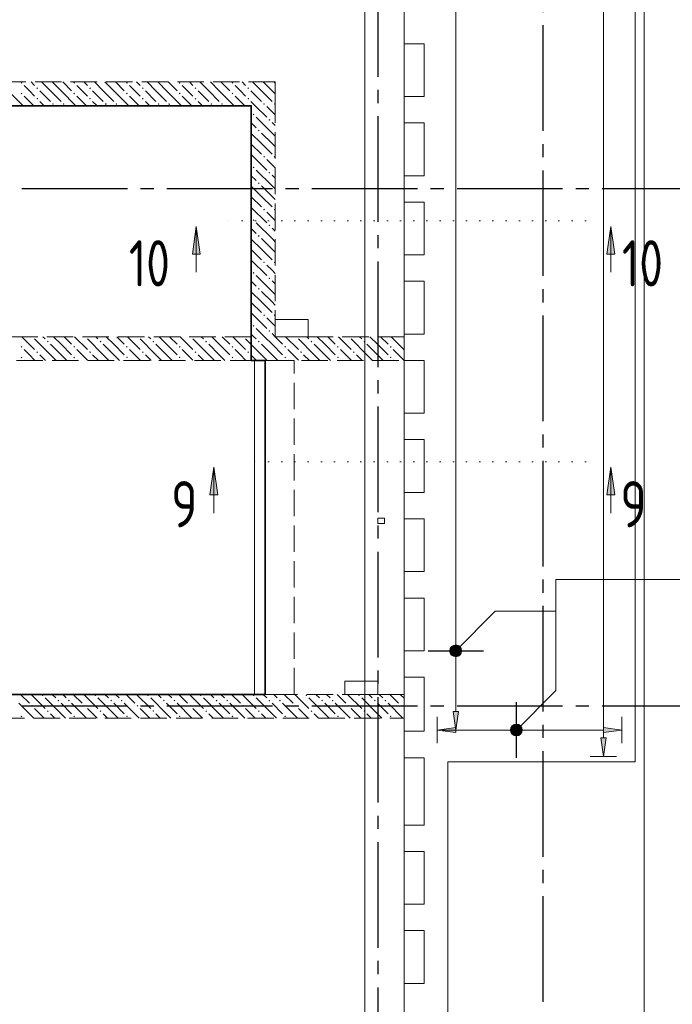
# Model space of a CAD drawing. Header units: millimetres. Extents: x 0 to 32559, y 0 to 42000.
# Tile 10 of 14: x 19108 to 24057, y 22372 to 29832. Entities that reach past the tile are written whole.
import ezdxf

# ---------------------------------------------------------------- set-up
doc = ezdxf.new("R2010")
doc.units = ezdxf.units.MM
for name, pattern in [('______2', [270, 200, -70]), ('______5', [1100, 800, -100, 100, -100]), ('______9', [100, 0, -100])]:
    doc.linetypes.add(name, pattern=pattern)
for name, color, linetype, lineweight in [('Standard', 7, 'Continuous', 25), ('ЖБ Балка Вышележаща', 7, 'Continuous', 25), ('Обрамление П-обр. равн.', 7, 'Continuous', 25), ('Оси', 40, '______5', 18), ('Позиционная метка линия выноска', 7, 'Continuous', 13), ('Позиционная метка номер позиции', 7, 'Continuous', 13), ('Размерная выноска', 7, 'Continuous', 13), ('Сечения символ', 7, 'Continuous', 25)]:
    doc.layers.add(name, color=color, linetype=linetype, lineweight=lineweight)
for name, color, linetype, lineweight, true_color in [('ЖБ Балка Нижележащая', 7, '______2', 25, 0x8c8cff), ('ЖБ Перекрытие верхний уровень', 7, 'Continuous', 25, 0xe0e0ff), ('ЖБ Стена верхний уровень', 7, 'Continuous', 25, 0x006e00)]:
    doc.layers.add(name, color=color, linetype=linetype, lineweight=lineweight, true_color=true_color)
doc.styles.add('ISOCPEUR', font='txt')

msp = doc.modelspace()

# ---------------------------------------------------------------- hatches: boundary and pattern name
at = {"layer": 'ЖБ Стена верхний уровень', "linetype": 'Continuous', "lineweight": 18, "transparency": 33554687}
for points in [[(19114.5, 29353.1), (19121, 29359.6), (19127.4, 29353.1), (19121, 29346.6)], [(19234.5, 29313.1), (19240.9, 29319.6), (19247.4, 29313.1), (19240.9, 29306.6)], [(19514.5, 29353.1), (19521, 29359.6), (19527.4, 29353.1), (19521, 29346.6)], [(19634.5, 29313.1), (19640.9, 29319.6), (19647.4, 29313.1), (19640.9, 29306.6)], [(19914.5, 29353.1), (19921, 29359.6), (19927.4, 29353.1), (19921, 29346.6)], [(20034.5, 29313.1), (20040.9, 29319.6), (20047.4, 29313.1), (20040.9, 29306.6)], [(20314.5, 29353.1), (20321, 29359.6), (20327.4, 29353.1), (20321, 29346.6)], [(20434.5, 29313.1), (20440.9, 29319.6), (20447.4, 29313.1), (20440.9, 29306.6)], [(20714.5, 29353.1), (20721, 29359.6), (20727.4, 29353.1), (20721, 29346.6)], [(20834.5, 29313.1), (20840.9, 29319.6), (20847.4, 29313.1), (20840.9, 29306.6)], [(19114.5, 29273.1), (19121, 29279.6), (19127.4, 29273.1), (19121, 29266.6)], [(19514.5, 29273.1), (19521, 29279.6), (19527.4, 29273.1), (19521, 29266.6)], [(19914.5, 29273.1), (19921, 29279.6), (19927.4, 29273.1), (19921, 29266.6)], [(20314.5, 29273.1), (20321, 29279.6), (20327.4, 29273.1), (20321, 29266.6)], [(20714.5, 29273.1), (20721, 29279.6), (20727.4, 29273.1), (20721, 29266.6)], [(19234.5, 29233.1), (19240.9, 29239.6), (19247.4, 29233.1), (19240.9, 29226.6)], [(19354.4, 29193.1), (19360.9, 29199.6), (19367.4, 29193.1), (19360.9, 29186.6)], [(19434.5, 29193.1), (19440.9, 29199.6), (19447.4, 29193.1), (19440.9, 29186.6)], [(19634.5, 29233.1), (19640.9, 29239.6), (19647.4, 29233.1), (19640.9, 29226.6)], [(19754.4, 29193.1), (19760.9, 29199.6), (19767.4, 29193.1), (19760.9, 29186.6)], [(19834.5, 29193.1), (19840.9, 29199.6), (19847.4, 29193.1), (19840.9, 29186.6)], [(20034.5, 29233.1), (20040.9, 29239.6), (20047.4, 29233.1), (20040.9, 29226.6)], [(20154.4, 29193.1), (20160.9, 29199.6), (20167.4, 29193.1), (20160.9, 29186.6)], [(20234.5, 29193.1), (20240.9, 29199.6), (20247.4, 29193.1), (20240.9, 29186.6)], [(20434.5, 29233.1), (20440.9, 29239.6), (20447.4, 29233.1), (20440.9, 29226.6)], [(20554.4, 29193.1), (20560.9, 29199.6), (20567.4, 29193.1), (20560.9, 29186.6)], [(20634.5, 29193.1), (20640.9, 29199.6), (20647.4, 29193.1), (20640.9, 29186.6)], [(20834.5, 29233.1), (20840.9, 29239.6), (20847.4, 29233.1), (20840.9, 29226.6)], [(20954.4, 29193.1), (20960.9, 29199.6), (20967.4, 29193.1), (20960.9, 29186.6)], [(21034.5, 29193.1), (21040.9, 29199.6), (21044, 29196.6), (21044, 29189.7), (21040.9, 29186.6)], [(20874.5, 29113.1), (20881, 29119.6), (20887.5, 29113.1), (20881, 29106.6)], [(20994.5, 29073.1), (21001, 29079.6), (21007.5, 29073.1), (21001, 29066.6)], [(20914.5, 28993.1), (20921, 28999.6), (20927.4, 28993.1), (20921, 28986.6)], [(20954.4, 28793.1), (20960.9, 28799.6), (20967.4, 28793.1), (20960.9, 28786.6)], [(21034.5, 28793.1), (21040.9, 28799.6), (21044, 28796.6), (21044, 28789.7), (21040.9, 28786.6)], [(20874.5, 28713.1), (20881, 28719.6), (20887.5, 28713.1), (20881, 28706.6)], [(20994.5, 28673.1), (21001, 28679.6), (21007.5, 28673.1), (21001, 28666.6)], [(20914.5, 28593.1), (20921, 28599.6), (20927.4, 28593.1), (20921, 28586.6)], [(20954.4, 28393.1), (20960.9, 28399.6), (20967.4, 28393.1), (20960.9, 28386.6)], [(21034.5, 28393.1), (21040.9, 28399.6), (21044, 28396.6), (21044, 28389.7), (21040.9, 28386.6)], [(20874.5, 28313.1), (20881, 28319.6), (20887.5, 28313.1), (20881, 28306.6)], [(20994.5, 28273.1), (21001, 28279.6), (21007.5, 28273.1), (21001, 28266.6)], [(20914.5, 28193.1), (20921, 28199.6), (20927.4, 28193.1), (20921, 28186.6)], [(20954.4, 27993.1), (20960.9, 27999.6), (20967.4, 27993.1), (20960.9, 27986.6)], [(21034.5, 27993.1), (21040.9, 27999.6), (21044, 27996.6), (21044, 27989.7), (21040.9, 27986.6)], [(20874.5, 27913.1), (20881, 27919.6), (20887.5, 27913.1), (20881, 27906.6)], [(20994.5, 27873.1), (21001, 27879.6), (21007.5, 27873.1), (21001, 27866.6)], [(20914.5, 27793.1), (20921, 27799.6), (20927.4, 27793.1), (20921, 27786.6)], [(20954.4, 27593.1), (20960.9, 27599.6), (20967.4, 27593.1), (20960.9, 27586.6)], [(21034.5, 27593.1), (21040.9, 27599.6), (21044, 27596.6), (21044, 27589.7), (21040.9, 27586.6)], [(20874.5, 27513.1), (20881, 27519.6), (20887.5, 27513.1), (20881, 27506.6)], [(20994.5, 27473.1), (21001, 27479.6), (21007.5, 27473.1), (21001, 27466.6)], [(19204.3, 27430), (19201, 27426.6), (19197.6, 27430)], [(19314.5, 27393.1), (19321, 27399.6), (19327.4, 27393.1), (19321, 27386.6)], [(19604.3, 27430), (19601, 27426.6), (19597.6, 27430)], [(19714.5, 27393.1), (19721, 27399.6), (19727.4, 27393.1), (19721, 27386.6)], [(20004.3, 27430), (20001, 27426.6), (19997.6, 27430)], [(20114.5, 27393.1), (20121, 27399.6), (20127.4, 27393.1), (20121, 27386.6)], [(20404.3, 27430), (20401, 27426.6), (20397.6, 27430)], [(20514.5, 27393.1), (20521, 27399.6), (20527.4, 27393.1), (20521, 27386.6)], [(20804.3, 27430), (20801, 27426.6), (20797.6, 27430)], [(20914.5, 27393.1), (20921, 27399.6), (20927.4, 27393.1), (20921, 27386.6)], [(21204.3, 27430), (21201, 27426.6), (21197.6, 27430)], [(21314.5, 27393.1), (21321, 27399.6), (21327.4, 27393.1), (21321, 27386.6)], [(21604.3, 27430), (21601, 27426.6), (21597.6, 27430)], [(21714.5, 27393.1), (21721, 27399.6), (21727.4, 27393.1), (21721, 27386.6)], [(22004.3, 27430), (22001, 27426.6), (21997.6, 27430)], [(19114.5, 27353.1), (19121, 27359.6), (19127.4, 27353.1), (19121, 27346.6)], [(19234.5, 27313.1), (19240.9, 27319.6), (19247.4, 27313.1), (19240.9, 27306.6)], [(19514.5, 27353.1), (19521, 27359.6), (19527.4, 27353.1), (19521, 27346.6)], [(19634.5, 27313.1), (19640.9, 27319.6), (19647.4, 27313.1), (19640.9, 27306.6)], [(19914.5, 27353.1), (19921, 27359.6), (19927.4, 27353.1), (19921, 27346.6)], [(20034.5, 27313.1), (20040.9, 27319.6), (20047.4, 27313.1), (20040.9, 27306.6)], [(20314.5, 27353.1), (20321, 27359.6), (20327.4, 27353.1), (20321, 27346.6)], [(20434.5, 27313.1), (20440.9, 27319.6), (20447.4, 27313.1), (20440.9, 27306.6)], [(20714.5, 27353.1), (20721, 27359.6), (20727.4, 27353.1), (20721, 27346.6)], [(20834.5, 27313.1), (20840.9, 27319.6), (20847.4, 27313.1), (20840.9, 27306.6)], [(21114.5, 27353.1), (21121, 27359.6), (21127.4, 27353.1), (21121, 27346.6)], [(21234.5, 27313.1), (21240.9, 27319.6), (21247.4, 27313.1), (21240.9, 27306.6)], [(21514.5, 27353.1), (21521, 27359.6), (21527.4, 27353.1), (21521, 27346.6)], [(21634.5, 27313.1), (21640.9, 27319.6), (21647.4, 27313.1), (21640.9, 27306.6)], [(21914.5, 27353.1), (21921, 27359.6), (21927.4, 27353.1), (21921, 27346.6)], [(19114.5, 27273.1), (19121, 27279.6), (19127.4, 27273.1), (19121, 27266.6)], [(19514.5, 27273.1), (19521, 27279.6), (19527.4, 27273.1), (19521, 27266.6)], [(19914.5, 27273.1), (19921, 27279.6), (19927.4, 27273.1), (19921, 27266.6)], [(20314.5, 27273.1), (20321, 27279.6), (20327.4, 27273.1), (20321, 27266.6)], [(20714.5, 27273.1), (20721, 27279.6), (20727.4, 27273.1), (20721, 27266.6)], [(21114.5, 27273.1), (21121, 27279.6), (21127.4, 27273.1), (21121, 27266.6)], [(21514.5, 27273.1), (21521, 27279.6), (21527.4, 27273.1), (21521, 27266.6)], [(21914.5, 27273.1), (21921, 27279.6), (21927.4, 27273.1), (21921, 27266.6)], [(19274.5, 24713.1), (19281, 24719.6), (19287.5, 24713.1), (19281, 24706.6)], [(19674.5, 24713.1), (19681, 24719.6), (19687.5, 24713.1), (19681, 24706.6)], [(20074.5, 24713.1), (20081, 24719.6), (20087.5, 24713.1), (20081, 24706.6)], [(20474.5, 24713.1), (20481, 24719.6), (20487.5, 24713.1), (20481, 24706.6)], [(20874.5, 24713.1), (20881, 24719.6), (20887.5, 24713.1), (20881, 24706.6)], [(21274.5, 24713.1), (21281, 24719.6), (21287.5, 24713.1), (21281, 24706.6)], [(21674.5, 24713.1), (21681, 24719.6), (21687.5, 24713.1), (21681, 24706.6)], [(19194.5, 24633.1), (19201, 24639.6), (19207.5, 24633.1), (19201, 24626.6)], [(19394.5, 24673.1), (19401, 24679.6), (19407.5, 24673.1), (19401, 24666.6)], [(19474.5, 24673.1), (19481, 24679.6), (19487.5, 24673.1), (19481, 24666.6)], [(19594.5, 24633.1), (19601, 24639.6), (19607.5, 24633.1), (19601, 24626.6)], [(19794.5, 24673.1), (19801, 24679.6), (19807.5, 24673.1), (19801, 24666.6)], [(19874.5, 24673.1), (19881, 24679.6), (19887.5, 24673.1), (19881, 24666.6)], [(19994.5, 24633.1), (20001, 24639.6), (20007.5, 24633.1), (20001, 24626.6)], [(20194.5, 24673.1), (20201, 24679.6), (20207.5, 24673.1), (20201, 24666.6)], [(20274.5, 24673.1), (20281, 24679.6), (20287.5, 24673.1), (20281, 24666.6)], [(20394.5, 24633.1), (20401, 24639.6), (20407.5, 24633.1), (20401, 24626.6)], [(20594.5, 24673.1), (20601, 24679.6), (20607.5, 24673.1), (20601, 24666.6)], [(20674.5, 24673.1), (20681, 24679.6), (20687.5, 24673.1), (20681, 24666.6)], [(20794.5, 24633.1), (20801, 24639.6), (20807.5, 24633.1), (20801, 24626.6)], [(20994.5, 24673.1), (21001, 24679.6), (21007.5, 24673.1), (21001, 24666.6)], [(21074.5, 24673.1), (21081, 24679.6), (21087.5, 24673.1), (21081, 24666.6)], [(21194.5, 24633.1), (21201, 24639.6), (21207.5, 24633.1), (21201, 24626.6)], [(21394.5, 24673.1), (21401, 24679.6), (21407.5, 24673.1), (21401, 24666.6)], [(21474.5, 24673.1), (21481, 24679.6), (21487.5, 24673.1), (21481, 24666.6)], [(21594.5, 24633.1), (21601, 24639.6), (21607.5, 24633.1), (21601, 24626.6)], [(21794.5, 24673.1), (21801, 24679.6), (21807.5, 24673.1), (21801, 24666.6)], [(21874.5, 24673.1), (21881, 24679.6), (21887.5, 24673.1), (21881, 24666.6)], [(21994.5, 24633.1), (22001, 24639.6), (22007.5, 24633.1), (22001, 24626.6)], [(19114.5, 24553.1), (19121, 24559.6), (19127.4, 24553.1), (19121, 24546.6)], [(19314.5, 24593.1), (19321, 24599.6), (19327.4, 24593.1), (19321, 24586.6)], [(19514.5, 24553.1), (19521, 24559.6), (19527.4, 24553.1), (19521, 24546.6)], [(19714.5, 24593.1), (19721, 24599.6), (19727.4, 24593.1), (19721, 24586.6)], [(19914.5, 24553.1), (19921, 24559.6), (19927.4, 24553.1), (19921, 24546.6)], [(20114.5, 24593.1), (20121, 24599.6), (20127.4, 24593.1), (20121, 24586.6)], [(20314.5, 24553.1), (20321, 24559.6), (20327.4, 24553.1), (20321, 24546.6)], [(20514.5, 24593.1), (20521, 24599.6), (20527.4, 24593.1), (20521, 24586.6)], [(20714.5, 24553.1), (20721, 24559.6), (20727.4, 24553.1), (20721, 24546.6)], [(20914.5, 24593.1), (20921, 24599.6), (20927.4, 24593.1), (20921, 24586.6)], [(21114.5, 24553.1), (21121, 24559.6), (21127.4, 24553.1), (21121, 24546.6)], [(21314.5, 24593.1), (21321, 24599.6), (21327.4, 24593.1), (21321, 24586.6)], [(21514.5, 24553.1), (21521, 24559.6), (21527.4, 24553.1), (21521, 24546.6)], [(21714.5, 24593.1), (21721, 24599.6), (21727.4, 24593.1), (21721, 24586.6)], [(21914.5, 24553.1), (21921, 24559.6), (21927.4, 24553.1), (21921, 24546.6)]]:
    msp.add_hatch(color=7, dxfattribs=at).paths.add_polyline_path(points, flags=16)
at = {"layer": 'Обрамление П-обр. равн.', "linetype": 'Continuous', "lineweight": 13, "transparency": 33554687}
for points in [[(22376.5, 25050), (22451.5, 25050), (22446.2, 25068.8)], [(22376.5, 25050), (22446.2, 25068.8), (22381.8, 25068.8)], [(22381.8, 25068.8), (22446.2, 25068.8), (22432.8, 25082.2)], [(22381.8, 25068.8), (22432.8, 25082.2), (22395.3, 25082.2)], [(22395.3, 25082.2), (22432.8, 25082.2), (22414, 25087.5)], [(22381.8, 25031.2), (22451.5, 25050), (22376.5, 25050)], [(22381.8, 25031.2), (22446.2, 25031.2), (22451.5, 25050)], [(22395.3, 25017.7), (22446.2, 25031.2), (22381.8, 25031.2)], [(22395.3, 25017.7), (22432.8, 25017.7), (22446.2, 25031.2)], [(22432.8, 25017.7), (22395.3, 25017.7), (22414, 25012.5)], [(22841.7, 24468.8), (22855.2, 24417.7), (22855.2, 24482.2)], [(22855.2, 24482.2), (22874, 24412.5), (22874, 24487.5)], [(22855.2, 24482.2), (22855.2, 24417.7), (22874, 24412.5)], [(22874, 24487.5), (22874, 24412.5), (22892.7, 24417.7)], [(22874, 24487.5), (22892.7, 24417.7), (22892.7, 24482.2)], [(22892.7, 24482.2), (22892.7, 24417.7), (22906.2, 24431.2)], [(22892.7, 24482.2), (22906.2, 24431.2), (22906.2, 24468.8)], [(22841.7, 24431.2), (22841.7, 24468.8), (22836.5, 24450)], [(22841.7, 24468.8), (22841.7, 24431.2), (22855.2, 24417.7)], [(22906.2, 24468.8), (22906.2, 24431.2), (22911.5, 24450)], [(23534, 24430), (23674, 24450), (23534, 24470)]]:
    msp.add_hatch(color=7, dxfattribs=at).paths.add_polyline_path(points)
for points in [[(22434, 24590), (22414, 24450), (22394, 24590)], [(22414, 24430), (22274, 24450), (22414, 24470)], [(23554, 24390), (23534, 24250), (23514, 24390)]]:
    msp.add_hatch(color=7, dxfattribs=at).paths.add_polyline_path(points, flags=16)
at = {"layer": 'Позиционная метка номер позиции', "linetype": 'Continuous', "lineweight": 13, "transparency": 33554687}
for points in [[(22370.7, 25061.5), (22445.8, 25018.2), (22382.2, 25081.8)], [(22382.2, 25081.8), (22457.3, 25038.5), (22402.5, 25093.3)], [(22382.2, 25081.8), (22445.8, 25018.2), (22457.3, 25038.5)], [(22402.5, 25093.3), (22457.3, 25038.5), (22457.3, 25061.5)], [(22402.5, 25093.3), (22457.3, 25061.5), (22425.5, 25093.3)], [(22425.5, 25093.3), (22457.3, 25061.5), (22445.8, 25081.8)], [(22370.7, 25038.5), (22425.5, 25006.7), (22370.7, 25061.5)], [(22370.7, 25061.5), (22425.5, 25006.7), (22445.8, 25018.2)], [(22402.5, 25006.7), (22370.7, 25038.5), (22382.2, 25018.2)], [(22370.7, 25038.5), (22402.5, 25006.7), (22425.5, 25006.7)], [(22830.7, 24461.5), (22905.8, 24418.2), (22842.2, 24481.8)], [(22842.2, 24481.8), (22917.3, 24438.5), (22862.5, 24493.3)], [(22842.2, 24481.8), (22905.8, 24418.2), (22917.3, 24438.5)], [(22862.5, 24493.3), (22917.3, 24438.5), (22917.3, 24461.5)], [(22862.5, 24493.3), (22917.3, 24461.5), (22885.5, 24493.3)], [(22885.5, 24493.3), (22917.3, 24461.5), (22905.8, 24481.8)], [(22830.7, 24438.5), (22885.5, 24406.7), (22830.7, 24461.5)], [(22830.7, 24461.5), (22885.5, 24406.7), (22905.8, 24418.2)], [(22862.5, 24406.7), (22830.7, 24438.5), (22842.2, 24418.2)], [(22830.7, 24438.5), (22862.5, 24406.7), (22885.5, 24406.7)]]:
    msp.add_hatch(color=7, dxfattribs=at).paths.add_polyline_path(points)
at = {"layer": 'Сечения символ', "linetype": 'Continuous', "lineweight": 13, "transparency": 33554687}
for points in [[(20416.9, 28056.3), (20446.9, 28266.3), (20476.9, 28056.3)], [(23560.8, 28056.3), (23590.8, 28266.3), (23620.8, 28056.3)], [(20549.3, 26231), (20579.3, 26441), (20609.3, 26231)], [(23560.8, 26231), (23590.8, 26441), (23620.8, 26231)]]:
    msp.add_hatch(color=7, dxfattribs=at).paths.add_polyline_path(points, flags=16)

# ---------------------------------------------------------------- linework, layer by layer
at = {"layer": 'Standard', "color": 254, "linetype": 'Continuous', "lineweight": 13, "true_color": 0xc4c4ff, "transparency": 33554687}
msp.add_lwpolyline([(7319, 17859), (23844, 17859), (23844, 39571), (7319, 39571), (7319, 17859)], dxfattribs=at)
at = {"layer": 'Standard', "color": 7, "linetype": 'Continuous', "lineweight": 13, "transparency": 33554687}
msp.add_lwpolyline([(7674, 17930), (22024, 17930), (22024, 39170), (7674, 39170), (7674, 17930)], dxfattribs=at)
at = {"layer": 'ЖБ Балка Вышележаща', "color": 7, "linetype": 'Continuous', "lineweight": 18, "transparency": 33554687}
for p, q in [((20969, 27250), (20889, 27250)), ((20889, 27250), (20889, 24720)), ((20969, 24720), (20969, 27250)), ((20889, 24720), (20969, 24720))]:
    msp.add_line(p, q, dxfattribs=at)
at = {"layer": 'ЖБ Балка Нижележащая', "color": 251, "linetype": '______2', "lineweight": 18, "true_color": 0x656565, "transparency": 33554687}
for p, q in [((21189, 27250), (20969, 27250)), ((21189, 24720), (21189, 27250)), ((20969, 24720), (21189, 24720))]:
    msp.add_line(p, q, dxfattribs=at)
at = {"layer": 'ЖБ Перекрытие верхний уровень', "color": 7, "linetype": 'Continuous', "lineweight": 18, "transparency": 33554687}
for p, q in [((23774, 24210), (23774, 32890)), ((22024, 29250), (22024, 29650)), ((22024, 29650), (22174, 29650)), ((22174, 29650), (22174, 29250)), ((22174, 29250), (22024, 29250)), ((20864, 29180), (16424, 29180)), ((20864, 27250), (20864, 29180)), ((22024, 28650), (22024, 29050)), ((22024, 29050), (22174, 29050)), ((22174, 29050), (22174, 28650)), ((22174, 28650), (22024, 28650)), ((22024, 28050), (22024, 28450)), ((22024, 28450), (22174, 28450)), ((22174, 28450), (22174, 28050)), ((22174, 28050), (22024, 28050)), ((22024, 27850), (22174, 27850)), ((22024, 27450), (22024, 27850)), ((22174, 27850), (22174, 27450)), ((21294, 27560), (21044, 27560)), ((21044, 27560), (21044, 27430)), ((21294, 27430), (21294, 27560)), ((21044, 27430), (21294, 27430)), ((22174, 27450), (22024, 27450)), ((20969, 27250), (20864, 27250)), ((20969, 24720), (20969, 27250)), ((22024, 26850), (22024, 27250)), ((22024, 27250), (22174, 27250)), ((22174, 27250), (22174, 26850)), ((22174, 26850), (22024, 26850)), ((22024, 26250), (22024, 26650)), ((22024, 26650), (22174, 26650)), ((22174, 26650), (22174, 26250)), ((22174, 26250), (22024, 26250)), ((21874, 26055), (21824, 26055)), ((21824, 26055), (21824, 26015)), ((21874, 26015), (21874, 26055)), ((22024, 25650), (22024, 26050)), ((22024, 26050), (22174, 26050)), ((22174, 26050), (22174, 25650)), ((21824, 26015), (21874, 26015)), ((22174, 25650), (22024, 25650)), ((22024, 25050), (22024, 25450)), ((22024, 25450), (22174, 25450)), ((22174, 25450), (22174, 25050)), ((22174, 25050), (22024, 25050)), ((22024, 24540), (22024, 24850)), ((22024, 24850), (22174, 24850)), ((22174, 24850), (22174, 24440)), ((21824, 24820), (21574, 24820)), ((21574, 24820), (21574, 24720)), ((21824, 24720), (21824, 24820)), ((16924, 24720), (20969, 24720)), ((21574, 24720), (21824, 24720)), ((22024, 24440), (22024, 24540)), ((22174, 24440), (22024, 24440)), ((22024, 23730), (22024, 24240)), ((22024, 24240), (22174, 24240)), ((22174, 24240), (22174, 23730)), ((22354, 17930), (22354, 24210)), ((22354, 24210), (23774, 24210)), ((22174, 23730), (22024, 23730)), ((22024, 23130), (22024, 23530)), ((22024, 23530), (22174, 23530)), ((22174, 23530), (22174, 23130)), ((22174, 23130), (22024, 23130)), ((22024, 22530), (22024, 22930)), ((22024, 22930), (22174, 22930)), ((22174, 22930), (22174, 22530)), ((22174, 22530), (22024, 22530))]:
    msp.add_line(p, q, dxfattribs=at)
at = {"layer": 'ЖБ Стена верхний уровень', "color": 251, "linetype": '______2', "lineweight": 13, "true_color": 0x656565, "transparency": 33554687}
for p, q in [((21044, 29360), (16424, 29360)), ((21044, 29180), (21044, 29360)), ((18204, 29180), (20864, 29180)), ((20864, 29180), (20864, 27430)), ((21044, 27430), (21044, 29180)), ((20864, 27430), (18204, 27430)), ((22024, 27430), (21044, 27430)), ((22024, 27250), (22024, 27430)), ((16924, 27250), (22024, 27250)), ((22024, 24720), (16924, 24720)), ((22024, 24540), (22024, 24720)), ((16244, 24540), (22024, 24540))]:
    msp.add_line(p, q, dxfattribs=at)
at = {"layer": 'ЖБ Стена верхний уровень', "color": 9, "linetype": 'Continuous', "lineweight": 18, "true_color": 0xc7c7c7, "transparency": 33554687}
for p, q in [((19181, 29293.1), (19140.9, 29333.1)), ((19194.1, 29360), (19221, 29333.1)), ((19340.9, 29293.1), (19274.1, 29360)), ((19354.1, 29360), (19421, 29293.1)), ((19434.1, 29360), (19501, 29293.1)), ((19581, 29293.1), (19540.9, 29333.1)), ((19594.1, 29360), (19621, 29333.1)), ((19740.9, 29293.1), (19674.1, 29360)), ((19754.1, 29360), (19821, 29293.1)), ((19834.1, 29360), (19901, 29293.1)), ((19981, 29293.1), (19940.9, 29333.1)), ((19994.1, 29360), (20021, 29333.1)), ((20140.9, 29293.1), (20074.1, 29360)), ((20154.1, 29360), (20221, 29293.1)), ((20234.1, 29360), (20301, 29293.1)), ((20381, 29293.1), (20340.9, 29333.1)), ((20394.1, 29360), (20421, 29333.1)), ((20540.9, 29293.1), (20474.1, 29360)), ((20554.1, 29360), (20621, 29293.1)), ((20634.1, 29360), (20701, 29293.1)), ((20781, 29293.1), (20740.9, 29333.1)), ((20794.1, 29360), (20821, 29333.1)), ((20940.9, 29293.1), (20874.1, 29360)), ((20954.1, 29360), (21021, 29293.1)), ((21034.1, 29360), (21044, 29350.1)), ((19021, 29293.1), (19134.1, 29180)), ((19140.9, 29253.1), (19214.1, 29180)), ((19221, 29253.1), (19181, 29293.1)), ((19260.9, 29293.1), (19340.9, 29213.1)), ((19340.9, 29293.1), (19421, 29213.1)), ((19421, 29293.1), (19534.1, 29180)), ((19540.9, 29253.1), (19614.1, 29180)), ((19621, 29253.1), (19581, 29293.1)), ((19660.9, 29293.1), (19740.9, 29213.1)), ((19740.9, 29293.1), (19821, 29213.1)), ((19821, 29293.1), (19934.1, 29180)), ((19940.9, 29253.1), (20014.1, 29180)), ((20021, 29253.1), (19981, 29293.1)), ((20060.9, 29293.1), (20140.9, 29213.1)), ((20140.9, 29293.1), (20221, 29213.1)), ((20221, 29293.1), (20334.1, 29180)), ((20340.9, 29253.1), (20414.1, 29180)), ((20421, 29253.1), (20381, 29293.1)), ((20460.9, 29293.1), (20540.9, 29213.1)), ((20540.9, 29293.1), (20621, 29213.1)), ((20621, 29293.1), (20734.1, 29180)), ((20740.9, 29253.1), (20814.1, 29180)), ((20821, 29253.1), (20781, 29293.1)), ((20860.9, 29293.1), (20940.9, 29213.1)), ((20940.9, 29293.1), (21021, 29213.1)), ((21021, 29293.1), (21044, 29270.1)), ((19260.9, 29213.1), (19294.1, 29180)), ((19660.9, 29213.1), (19694.1, 29180)), ((20060.9, 29213.1), (20094.1, 29180)), ((20460.9, 29213.1), (20494.1, 29180)), ((20860.9, 29213.1), (20894.1, 29180)), ((20894.1, 29180), (20981, 29093.1)), ((21021, 29133.1), (20981, 29173.1)), ((21044, 29110.1), (21021, 29133.1)), ((20864, 29050.1), (20901, 29013.1)), ((21021, 28973.1), (20901, 29093.1)), ((21021, 29053.1), (21044, 29030.1)), ((20940.9, 28893.1), (20864, 28970.1)), ((20940.9, 28973.1), (21021, 28893.1)), ((21021, 28973.1), (21044, 28950.1)), ((20864, 28890.1), (20940.9, 28813.1)), ((20940.9, 28893.1), (21021, 28813.1)), ((21021, 28893.1), (21044, 28870.1)), ((20864, 28810.1), (20981, 28693.1)), ((21021, 28733.1), (20981, 28773.1)), ((21044, 28710.1), (21021, 28733.1)), ((20864, 28650.1), (20901, 28613.1)), ((21021, 28573.1), (20901, 28693.1)), ((21021, 28653.1), (21044, 28630.1)), ((20940.9, 28493.1), (20864, 28570.1)), ((20940.9, 28573.1), (21021, 28493.1)), ((21021, 28573.1), (21044, 28550.1)), ((20864, 28490.1), (20940.9, 28413.1)), ((20940.9, 28493.1), (21021, 28413.1)), ((21021, 28493.1), (21044, 28470.1)), ((20864, 28410.1), (20981, 28293.1)), ((21021, 28333.1), (20981, 28373.1)), ((21021, 28173.1), (20901, 28293.1)), ((21044, 28310.1), (21021, 28333.1)), ((20864, 28250.1), (20901, 28213.1)), ((21021, 28253.1), (21044, 28230.1)), ((20940.9, 28093.1), (20864, 28170.1)), ((20940.9, 28173.1), (21021, 28093.1)), ((21021, 28173.1), (21044, 28150.1)), ((20864, 28090.1), (20940.9, 28013.1)), ((20940.9, 28093.1), (21021, 28013.1)), ((21021, 28093.1), (21044, 28070.1)), ((20864, 28010.1), (20981, 27893.1)), ((21021, 27933.1), (20981, 27973.1)), ((21044, 27910.1), (21021, 27933.1)), ((20864, 27850.1), (20901, 27813.1)), ((21021, 27773.1), (20901, 27893.1)), ((21021, 27853.1), (21044, 27830.1)), ((20940.9, 27693.1), (20864, 27770.1)), ((20940.9, 27773.1), (21021, 27693.1)), ((21021, 27773.1), (21044, 27750.1)), ((20864, 27690.1), (20940.9, 27613.1)), ((20940.9, 27693.1), (21021, 27613.1)), ((21021, 27693.1), (21044, 27670.1)), ((20864, 27610.1), (20981, 27493.1)), ((21021, 27533.1), (20981, 27573.1)), ((21044, 27510.1), (21021, 27533.1)), ((20964.1, 27430), (20901, 27493.1)), ((19124.1, 27430), (19221, 27333.1)), ((19340.9, 27293.1), (19221, 27413.1)), ((19284.1, 27430), (19301, 27413.1)), ((19421, 27373.1), (19364.1, 27430)), ((19444.1, 27430), (19501, 27373.1)), ((19524.1, 27430), (19621, 27333.1)), ((19740.9, 27293.1), (19621, 27413.1)), ((19684.1, 27430), (19701, 27413.1)), ((19821, 27373.1), (19764.1, 27430)), ((19844.1, 27430), (19901, 27373.1)), ((19924.1, 27430), (20021, 27333.1)), ((20140.9, 27293.1), (20021, 27413.1)), ((20084.1, 27430), (20101, 27413.1)), ((20221, 27373.1), (20164.1, 27430)), ((20244.1, 27430), (20301, 27373.1)), ((20324.1, 27430), (20421, 27333.1)), ((20540.9, 27293.1), (20421, 27413.1)), ((20484.1, 27430), (20501, 27413.1)), ((20621, 27373.1), (20564.1, 27430)), ((20644.1, 27430), (20701, 27373.1)), ((20724.1, 27430), (20821, 27333.1)), ((20940.9, 27293.1), (20821, 27413.1)), ((20864, 27450.1), (20884.1, 27430)), ((20884.1, 27430), (20901, 27413.1)), ((21021, 27373.1), (20964.1, 27430)), ((21021, 27453.1), (21044, 27430.1)), ((21044.1, 27430), (21101, 27373.1)), ((21124.1, 27430), (21221, 27333.1)), ((21340.9, 27293.1), (21221, 27413.1)), ((21284.1, 27430), (21301, 27413.1)), ((21421, 27373.1), (21364.1, 27430)), ((21444.1, 27430), (21501, 27373.1)), ((21524.1, 27430), (21621, 27333.1)), ((21740.9, 27293.1), (21621, 27413.1)), ((21684.1, 27430), (21701, 27413.1)), ((21821, 27373.1), (21764.1, 27430)), ((21844.1, 27430), (21901, 27373.1)), ((21924.1, 27430), (22021, 27333.1)), ((22024, 27410.1), (22021, 27413.1)), ((19181, 27293.1), (19140.9, 27333.1)), ((19340.9, 27373.1), (19421, 27293.1)), ((19421, 27373.1), (19501, 27293.1)), ((19581, 27293.1), (19540.9, 27333.1)), ((19740.9, 27373.1), (19821, 27293.1)), ((19821, 27373.1), (19901, 27293.1)), ((19981, 27293.1), (19940.9, 27333.1)), ((20140.9, 27373.1), (20221, 27293.1)), ((20221, 27373.1), (20301, 27293.1)), ((20381, 27293.1), (20340.9, 27333.1)), ((20540.9, 27373.1), (20621, 27293.1)), ((20621, 27373.1), (20701, 27293.1)), ((20781, 27293.1), (20740.9, 27333.1)), ((20940.9, 27373.1), (21021, 27293.1)), ((21021, 27373.1), (21101, 27293.1)), ((21181, 27293.1), (21140.9, 27333.1)), ((21340.9, 27373.1), (21421, 27293.1)), ((21421, 27373.1), (21501, 27293.1)), ((21581, 27293.1), (21540.9, 27333.1)), ((21740.9, 27373.1), (21821, 27293.1)), ((21821, 27373.1), (21901, 27293.1)), ((21981, 27293.1), (21940.9, 27333.1)), ((19140.9, 27253.1), (19144.1, 27250)), ((19221, 27253.1), (19181, 27293.1)), ((19260.9, 27293.1), (19304.1, 27250)), ((19340.9, 27293.1), (19384.1, 27250)), ((19421, 27293.1), (19464.1, 27250)), ((19540.9, 27253.1), (19544.1, 27250)), ((19621, 27253.1), (19581, 27293.1)), ((19660.9, 27293.1), (19704.1, 27250)), ((19740.9, 27293.1), (19784.1, 27250)), ((19821, 27293.1), (19864.1, 27250)), ((19940.9, 27253.1), (19944.1, 27250)), ((20021, 27253.1), (19981, 27293.1)), ((20060.9, 27293.1), (20104.1, 27250)), ((20140.9, 27293.1), (20184.1, 27250)), ((20221, 27293.1), (20264.1, 27250)), ((20340.9, 27253.1), (20344.1, 27250)), ((20421, 27253.1), (20381, 27293.1)), ((20460.9, 27293.1), (20504.1, 27250)), ((20540.9, 27293.1), (20584.1, 27250)), ((20621, 27293.1), (20664.1, 27250)), ((20740.9, 27253.1), (20744.1, 27250)), ((20821, 27253.1), (20781, 27293.1)), ((20860.9, 27293.1), (20904.1, 27250)), ((20940.9, 27293.1), (20984.1, 27250)), ((21021, 27293.1), (21064.1, 27250)), ((21140.9, 27253.1), (21144.1, 27250)), ((21221, 27253.1), (21181, 27293.1)), ((21260.9, 27293.1), (21304.1, 27250)), ((21340.9, 27293.1), (21384.1, 27250)), ((21421, 27293.1), (21464.1, 27250)), ((21540.9, 27253.1), (21544.1, 27250)), ((21621, 27253.1), (21581, 27293.1)), ((21660.9, 27293.1), (21704.1, 27250)), ((21740.9, 27293.1), (21784.1, 27250)), ((21821, 27293.1), (21864.1, 27250)), ((21940.9, 27253.1), (21944.1, 27250)), ((22021, 27253.1), (21981, 27293.1)), ((19114.1, 24720), (19181, 24653.1)), ((19194.1, 24720), (19301, 24613.1)), ((19354.1, 24720), (19381, 24693.1)), ((19460.9, 24693.1), (19434.1, 24720)), ((19514.1, 24720), (19581, 24653.1)), ((19594.1, 24720), (19701, 24613.1)), ((19754.1, 24720), (19781, 24693.1)), ((19860.9, 24693.1), (19834.1, 24720)), ((19914.1, 24720), (19981, 24653.1)), ((19994.1, 24720), (20101, 24613.1)), ((20154.1, 24720), (20181, 24693.1)), ((20260.9, 24693.1), (20234.1, 24720)), ((20314.1, 24720), (20381, 24653.1)), ((20394.1, 24720), (20501, 24613.1)), ((20554.1, 24720), (20581, 24693.1)), ((20660.9, 24693.1), (20634.1, 24720)), ((20714.1, 24720), (20781, 24653.1)), ((20794.1, 24720), (20901, 24613.1)), ((20954.1, 24720), (20981, 24693.1)), ((21060.9, 24693.1), (21034.1, 24720)), ((21114.1, 24720), (21181, 24653.1)), ((21194.1, 24720), (21301, 24613.1)), ((21354.1, 24720), (21381, 24693.1)), ((21460.9, 24693.1), (21434.1, 24720)), ((21514.1, 24720), (21581, 24653.1)), ((21594.1, 24720), (21701, 24613.1)), ((21754.1, 24720), (21781, 24693.1)), ((21860.9, 24693.1), (21834.1, 24720)), ((21914.1, 24720), (21981, 24653.1)), ((21994.1, 24720), (22024, 24690.1)), ((19101, 24653.1), (19214.1, 24540)), ((19421, 24573.1), (19301, 24693.1)), ((19421, 24653.1), (19501, 24573.1)), ((19501, 24653.1), (19614.1, 24540)), ((19821, 24573.1), (19701, 24693.1)), ((19821, 24653.1), (19901, 24573.1)), ((19901, 24653.1), (20014.1, 24540)), ((20221, 24573.1), (20101, 24693.1)), ((20221, 24653.1), (20301, 24573.1)), ((20301, 24653.1), (20414.1, 24540)), ((20621, 24573.1), (20501, 24693.1)), ((20621, 24653.1), (20701, 24573.1)), ((20701, 24653.1), (20814.1, 24540)), ((21021, 24573.1), (20901, 24693.1)), ((21021, 24653.1), (21101, 24573.1)), ((21101, 24653.1), (21214.1, 24540)), ((21421, 24573.1), (21301, 24693.1)), ((21421, 24653.1), (21501, 24573.1)), ((21501, 24653.1), (21614.1, 24540)), ((21821, 24573.1), (21701, 24693.1)), ((21821, 24653.1), (21901, 24573.1)), ((21901, 24653.1), (22014.1, 24540)), ((19294.1, 24540), (19221, 24613.1)), ((19340.9, 24573.1), (19374.1, 24540)), ((19421, 24573.1), (19454.1, 24540)), ((19694.1, 24540), (19621, 24613.1)), ((19740.9, 24573.1), (19774.1, 24540)), ((19821, 24573.1), (19854.1, 24540)), ((20094.1, 24540), (20021, 24613.1)), ((20140.9, 24573.1), (20174.1, 24540)), ((20221, 24573.1), (20254.1, 24540)), ((20494.1, 24540), (20421, 24613.1)), ((20540.9, 24573.1), (20574.1, 24540)), ((20621, 24573.1), (20654.1, 24540)), ((20894.1, 24540), (20821, 24613.1)), ((20940.9, 24573.1), (20974.1, 24540)), ((21021, 24573.1), (21054.1, 24540)), ((21294.1, 24540), (21221, 24613.1)), ((21340.9, 24573.1), (21374.1, 24540)), ((21421, 24573.1), (21454.1, 24540)), ((21694.1, 24540), (21621, 24613.1)), ((21740.9, 24573.1), (21774.1, 24540)), ((21821, 24573.1), (21854.1, 24540)), ((22024, 24610.1), (22021, 24613.1))]:
    msp.add_line(p, q, dxfattribs=at)
at = {"layer": 'Обрамление П-обр. равн.', "color": 251, "linetype": 'Continuous', "lineweight": 13, "true_color": 0x494949, "transparency": 33554687}
for p, q in [((22414, 25080), (22414, 32510)), ((23534, 24390), (23534, 32220)), ((22376.5, 25050), (22376.5, 25050)), ((22414, 24590), (22414, 25020)), ((22451.5, 25050), (22451.5, 25050)), ((22274, 24450), (22274, 24550)), ((22414, 24450), (22394, 24590)), ((22394, 24590), (22434, 24590)), ((22434, 24590), (22414, 24450)), ((23674, 24450), (23674, 24550)), ((22874, 24487.5), (22874, 24487.5)), ((22274, 24450), (22414, 24470)), ((22414, 24430), (22274, 24450)), ((22274, 24450), (22274, 24350)), ((22274, 24450), (22274, 24450)), ((22414, 24450), (22314, 24450)), ((22414, 24470), (22414, 24430)), ((22414, 24450), (22844, 24450)), ((22414, 24450), (22514, 24450)), ((22414, 24450), (22414, 24450)), ((22874, 24412.5), (22874, 24412.5)), ((22904, 24450), (23534, 24450)), ((23674, 24450), (23534, 24470)), ((23534, 24470), (23534, 24430)), ((23534, 24430), (23674, 24450)), ((23674, 24450), (23674, 24350)), ((23674, 24450), (23674, 24450)), ((23534, 24250), (23514, 24390)), ((23514, 24390), (23554, 24390)), ((23554, 24390), (23534, 24250)), ((23534, 24250), (23434, 24250)), ((23534, 24250), (23634, 24250)), ((23534, 24250), (23534, 24250))]:
    msp.add_line(p, q, dxfattribs=at)
at = {"layer": 'Обрамление П-обр. равн.', "color": 7, "linetype": 'Continuous', "lineweight": 25, "transparency": 33554687}
for p, q in [((22204, 25050), (22624, 25050)), ((22874, 24240), (22874, 24660))]:
    msp.add_line(p, q, dxfattribs=at)
at = {"layer": 'Обрамление П-обр. равн.', "color": 251, "linetype": 'Continuous', "lineweight": 13, "true_color": 0x494949, "transparency": 33554687}
for centre in [(22414, 25050), (22874, 24450)]:
    msp.add_circle(centre, 37.5, dxfattribs=at)
at = {"layer": 'Оси', "color": 8, "linetype": '______5', "lineweight": -3, "transparency": 33554687}
for p, q in [((21824, 40100), (21824, 15930)), ((23074, 33090), (23074, 15930)), ((24324, 28550), (4600, 28550)), ((24324, 24630), (4600, 24630))]:
    msp.add_line(p, q, dxfattribs=at)
at = {"layer": 'Позиционная метка линия выноска', "color": 251, "linetype": 'Continuous', "lineweight": 13, "true_color": 0x494949, "transparency": 33554687}
msp.add_lwpolyline([(8974, 38870), (14463.8, 38870), (14463.8, 38510), (16083.8, 38510), (16083.8, 38870), (21724, 38870), (21724, 32280), (21724, 24820), (21724, 17980)], dxfattribs=at)
at = {"layer": 'Позиционная метка номер позиции', "color": 7, "linetype": 'Continuous', "lineweight": 13, "transparency": 33554687}
for p, q in [((22382.2, 25081.8), (22382.2, 25081.8)), ((22445.8, 25081.8), (22445.8, 25081.8)), ((22382.2, 25018.2), (22382.2, 25018.2)), ((22445.8, 25018.2), (22445.8, 25018.2)), ((22842.2, 24481.8), (22842.2, 24481.8)), ((22905.8, 24481.8), (22905.8, 24481.8)), ((22842.2, 24418.2), (22842.2, 24418.2)), ((22905.8, 24418.2), (22905.8, 24418.2))]:
    msp.add_line(p, q, dxfattribs=at)
for points in [[(22414, 25050), (22714, 25350), (23174, 25350), (23174, 25590), (26624, 25590)], [(22874, 24450), (23174, 24750), (23174, 25590), (26624, 25590)]]:
    msp.add_lwpolyline(points, dxfattribs=at)
for centre in [(22414, 25050), (22874, 24450)]:
    msp.add_circle(centre, 45, dxfattribs=at)
at = {"layer": 'Размерная выноска', "color": 7, "linetype": 'Continuous', "lineweight": 35, "transparency": 33554687}
msp.add_lwpolyline([(16924, 24720), (20969, 24720), (20969, 27250), (20864, 27250), (20864, 29180), (16424, 29180), (16424, 27430), (16924, 27430), (16924, 24720)], dxfattribs=at)
at = {"layer": 'Сечения символ', "color": 7, "linetype": '______9', "lineweight": 13, "transparency": 33554687}
for p, q in [((23397.5, 28308.1), (20669.9, 28308.1)), ((23397.5, 26482.8), (20802.3, 26482.8))]:
    msp.add_line(p, q, dxfattribs=at)
at = {"layer": 'Сечения символ', "color": 7, "linetype": 'Continuous', "lineweight": 13, "transparency": 33554687}
for p, q in [((20416.9, 28056.3), (20446.9, 28266.3)), ((20446.9, 28266.3), (20446.9, 27918.8)), ((20446.9, 28266.3), (20446.9, 28266.3)), ((20446.9, 28266.3), (20446.9, 28266.3)), ((20446.9, 28266.3), (20446.9, 28266.3)), ((20446.9, 28266.3), (20476.9, 28056.3)), ((23560.8, 28056.3), (23590.8, 28266.3)), ((23590.8, 28266.3), (23590.8, 27918.8)), ((23590.8, 28266.3), (23590.8, 28266.3)), ((23590.8, 28266.3), (23590.8, 28266.3)), ((23590.8, 28266.3), (23590.8, 28266.3)), ((23590.8, 28266.3), (23620.8, 28056.3)), ((20476.9, 28056.3), (20416.9, 28056.3)), ((20446.9, 28056.3), (20446.9, 28041.3)), ((23620.8, 28056.3), (23560.8, 28056.3)), ((23590.8, 28056.3), (23590.8, 28041.3)), ((20549.3, 26231), (20579.3, 26441)), ((20579.3, 26441), (20579.3, 26093.5)), ((20579.3, 26441), (20579.3, 26441)), ((20579.3, 26441), (20579.3, 26441)), ((20579.3, 26441), (20579.3, 26441)), ((20579.3, 26441), (20609.3, 26231)), ((23560.8, 26231), (23590.8, 26441)), ((23590.8, 26441), (23590.8, 26093.5)), ((23590.8, 26441), (23590.8, 26441)), ((23590.8, 26441), (23590.8, 26441)), ((23590.8, 26441), (23590.8, 26441)), ((23590.8, 26441), (23620.8, 26231)), ((20609.3, 26231), (20549.3, 26231)), ((20579.3, 26231), (20579.3, 26216)), ((23620.8, 26231), (23560.8, 26231)), ((23590.8, 26231), (23590.8, 26216))]:
    msp.add_line(p, q, dxfattribs=at)

# ---------------------------------------------------------------- texts
at = {"layer": 'Сечения символ', "color": 7, "linetype": 'Continuous', "lineweight": 35, "transparency": 33554687, "char_height": 350, "attachment_point": 7, "style": 'ISOCPEUR'}
for s, insert, width in [('\\W0.75;10', (19935.8, 27811.3), 550.995), ('\\W0.75;10', (23674.7, 27811.3), 550.995), ('\\W0.78;9', (20255.7, 25986), 380.809), ('\\W0.78;9', (23662.2, 25986), 380.819)]:
    msp.add_mtext(s, dxfattribs=dict(at, insert=insert, width=width))

doc.saveas('drawing.dxf')
